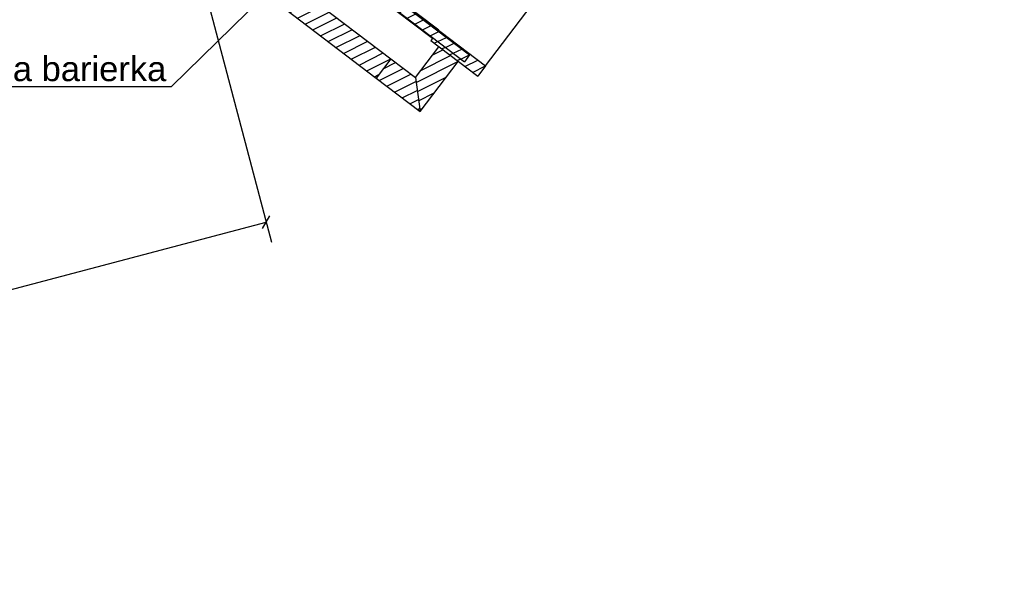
# Model space of a CAD drawing. Header units: millimetres. Extents: x 1838 to 190192, y -28 to 11710.
# Tile 58 of 80: x 115400 to 121109, y 2449 to 5693. Entities that reach past the tile are written whole.
import ezdxf

# ---------------------------------------------------------------- set-up
doc = ezdxf.new("R2010")
doc.units = ezdxf.units.MM
doc.styles.add('Arial', font='ARIAL.TTF', dxfattribs={"height": 0.2})
pattern_1 = [(26.565, (121108.837, 9615.87), (-56.1266, 28.0633), [])]

# ---------------------------------------------------------------- blocks, each defined once
blk = doc.blocks.new('Part-59621 - 1285')
h = blk.add_hatch()
h.set_pattern_fill('', color=96, scale=50, style=0, pattern_type=0)
h.set_pattern_definition([(26.565, (118008.405, 5489.31), (-56.1266, 28.0633), [])])
h.paths.add_polyline_path([(117978.1, 5449.5), (118008.4, 5489.3), (116476.7, 6654.1), (116446.4, 6614.3)])
at = {"color": 96}
for p, q in [((116476.7, 6654.1), (118008.4, 5489.3)), ((116446.4, 6614.3), (117978.1, 5449.5)), ((118008.4, 5489.3), (117978.1, 5449.5))]:
    blk.add_line(p, q, dxfattribs=at)
blk = doc.blocks.new('Part-58058 - 1285')
h = blk.add_hatch()
h.set_pattern_fill('', color=96, scale=50, style=0, pattern_type=0)
h.set_pattern_definition([(26.565, (117551.24, 5466.356), (-56.1266, 28.0633), [])])
h.paths.add_polyline_path([(117466.5, 5354.9), (117551.2, 5466.4), (116373.2, 6362.2), (116345.1, 6383.6), (116271.6, 6347.1), (116205.1, 6314.2), (117389.6, 5413.4)])
at = {"color": 96}
for p, q in [((116345.1, 6383.6), (116205.1, 6314.2)), ((116345.1, 6383.6), (117551.2, 5466.4)), ((116205.1, 6314.2), (117466.5, 5354.9)), ((117551.2, 5466.4), (117466.5, 5354.9))]:
    blk.add_line(p, q, dxfattribs=at)
blk = doc.blocks.new('Part-58064 - 1285')
h = blk.add_hatch()
h.set_pattern_fill('', color=96, scale=50, style=0, pattern_type=0)
h.set_pattern_definition(pattern_1)
h.paths.add_polyline_path([(120124.3, 8321.3), (121108.8, 9615.9), (120912.7, 9589.2), (120058.3, 8465.7), (120116.8, 8421.2), (120122.9, 8416.6), (120162.7, 8386.3), (120132.4, 8346.5), (120086.5, 8381.4), (120080.1, 8386.3), (120132.2, 8346.7), (120132.1, 8346.5), (120120.1, 8330.7), (120074.4, 8365.5), (120068.9, 8369.7), (120015.9, 8410), (120012.9, 8406), (120013.8, 8405.3), (120071.4, 8361.5), (120077.5, 8356.9)])
h = blk.add_hatch()
h.set_pattern_fill('', color=96, scale=50, style=0, pattern_type=0)
h.set_pattern_definition(pattern_1)
h.paths.add_polyline_path([(118759.3, 6526.3), (118771.4, 6542.2), (118766.8, 6545.8), (118724.6, 6577.9), (119352.8, 7404), (119349.8, 7399.9), (120009, 8266.8), (120029.1, 8293.2), (120025.1, 8296.2), (120002.7, 8266.8), (119374.3, 7440.5), (119372.2, 7442.1), (119366.7, 7446.4), (119354.4, 7455.7), (119351.4, 7451.7), (119369.2, 7438.2), (119375.3, 7433.5), (119339, 7385.8), (119332.9, 7390.4), (119327.3, 7394.7), (119315.1, 7404), (119312, 7399.9), (119331.9, 7384.8), (118708.5, 6565)])
h = blk.add_hatch()
h.set_pattern_fill('', color=96, scale=50, style=0, pattern_type=0)
h.set_pattern_definition(pattern_1)
h.paths.add_polyline_path([(117721.2, 5161.2), (117942.2, 5451.7), (117830.7, 5536.5), (117694.5, 5357.4)])
at = {"color": 96}
for p, q in [((120124.3, 8321.3), (121108.8, 9615.9)), ((120912.7, 9589.2), (121108.8, 9615.9)), ((120058.3, 8465.7), (120912.7, 9589.2)), ((120012.9, 8406), (120015.9, 8410)), ((118759.3, 6526.3), (118771.4, 6542.2)), ((117694.5, 5357.4), (117830.7, 5536.5)), ((117721.2, 5161.2), (117942.2, 5451.7)), ((117694.5, 5357.4), (117721.2, 5161.2))]:
    blk.add_line(p, q, dxfattribs=at)
blk = doc.blocks.new('Part-58059 - 1285')
h = blk.add_hatch()
h.set_pattern_fill('', color=96, scale=50, style=0, pattern_type=0)
h.set_pattern_definition([(26.565, (118100.72, 5425.387), (-56.1266, 28.063), [])])
h.paths.add_polyline_path([(118055.3, 5365.7), (118100.7, 5425.4), (117886.9, 5588), (117829.3, 5631.8), (117826.3, 5627.8), (117908.9, 5565), (117948.7, 5534.7), (118008.4, 5489.3), (117978.1, 5449.5), (117796, 5588), (117783.9, 5572.1)])
at = {"color": 96}
for p, q in [((117793, 5584), (117783.9, 5572.1)), ((117783.9, 5572.1), (118055.3, 5365.7)), ((118100.7, 5425.4), (118055.3, 5365.7)), ((118100.5, 5425.6), (118100.7, 5425.4))]:
    blk.add_line(p, q, dxfattribs=at)
blk = doc.blocks.new('Part-58061 - 1285')
h = blk.add_hatch()
h.set_pattern_fill('', color=96, scale=50, style=0, pattern_type=0)
h.set_pattern_definition([(26.565, (117718.923, 5178.03), (-56.1266, 28.063), [])])
h.paths.add_polyline_path([(117721.2, 5161.2), (117718.9, 5178), (117708.5, 5254.4), (117694.5, 5357.4), (117551.2, 5466.4), (117466.5, 5354.9), (117609.8, 5246)])
at = {"color": 96}
for p, q in [((117551.2, 5466.4), (117466.5, 5354.9)), ((117551.2, 5466.4), (117694.5, 5357.4)), ((117466.5, 5354.9), (117721.2, 5161.2)), ((117694.5, 5357.4), (117721.2, 5161.2))]:
    blk.add_line(p, q, dxfattribs=at)
blk = doc.blocks.new('Part-58065 - 1285')
h = blk.add_hatch()
h.set_pattern_fill('', color=96, scale=50, style=0, pattern_type=0)
h.set_pattern_definition([(26.565, (117796, 5588.02), (-56.1266, 28.0633), [])])
h.paths.add_polyline_path([(117793, 5584), (117796, 5588), (116446.4, 6614.3), (116459.4, 6631.3), (116475.5, 6652.5), (116476.7, 6654.1), (116516.5, 6623.9), (117192.8, 6109.5), (117232.6, 6079.3), (117826.3, 5627.8), (117829.3, 5631.8), (116479.7, 6658.1), (116476.7, 6654.1), (116446.4, 6614.3), (116442.5, 6617.4), (116420.8, 6633.8), (116415.8, 6631.3)])
at = {"color": 96}
for p, q in [((116415.8, 6631.3), (116420.8, 6633.8)), ((117793, 5584), (116415.8, 6631.3)), ((117829.3, 5631.8), (116479.7, 6658.1)), ((117826.3, 5627.8), (117829.3, 5631.8)), ((117793, 5584), (117796, 5588))]:
    blk.add_line(p, q, dxfattribs=at)
blk = doc.blocks.new('Part-59605 - 1285')
at = {"color": 7}
for p, q in [((118030.9, 6986.1), (117304.5, 6030.9)), ((118030.9, 6986.1), (118555.7, 6587)), ((118714.9, 6465.9), (118826.9, 6380.7)), ((118100.5, 5425.6), (118826.9, 6380.7)), ((117304.5, 6030.9), (118100.5, 5425.6))]:
    blk.add_line(p, q, dxfattribs=at)
blk = doc.blocks.new('StraightDimension-98663 - 1285')
at = {"color": 174}
for p, q in [((116244, 6729.7), (116859.7, 4403.7)), ((109007.4, 2449.4), (116829, 4519.7)), ((116807.6, 4483), (116850.3, 4556.4))]:
    blk.add_line(p, q, dxfattribs=at)
blk = doc.blocks.new('Text-71534 - 1285')
at = {"color": 136}
for p in [(117122.5, 6131.6), (114607, 5306.9)]:
    blk.add_line(p, (116279.4, 5306.9), dxfattribs=at)
at = {"color": 30, "style": 'Arial'}
blk.add_text('istniejaca barierka', height=143.262, dxfattribs=at).set_placement((114637, 5336.9))

msp = doc.modelspace()

# ---------------------------------------------------------------- block references
for name in ['Part-58064 - 1285', 'Part-59605 - 1285', 'StraightDimension-98663 - 1285', 'Part-58065 - 1285', 'Part-59621 - 1285', 'Part-58058 - 1285', 'Text-71534 - 1285', 'Part-58059 - 1285', 'Part-58061 - 1285']:
    msp.add_blockref(name, (0, 0))

doc.saveas('drawing.dxf')
